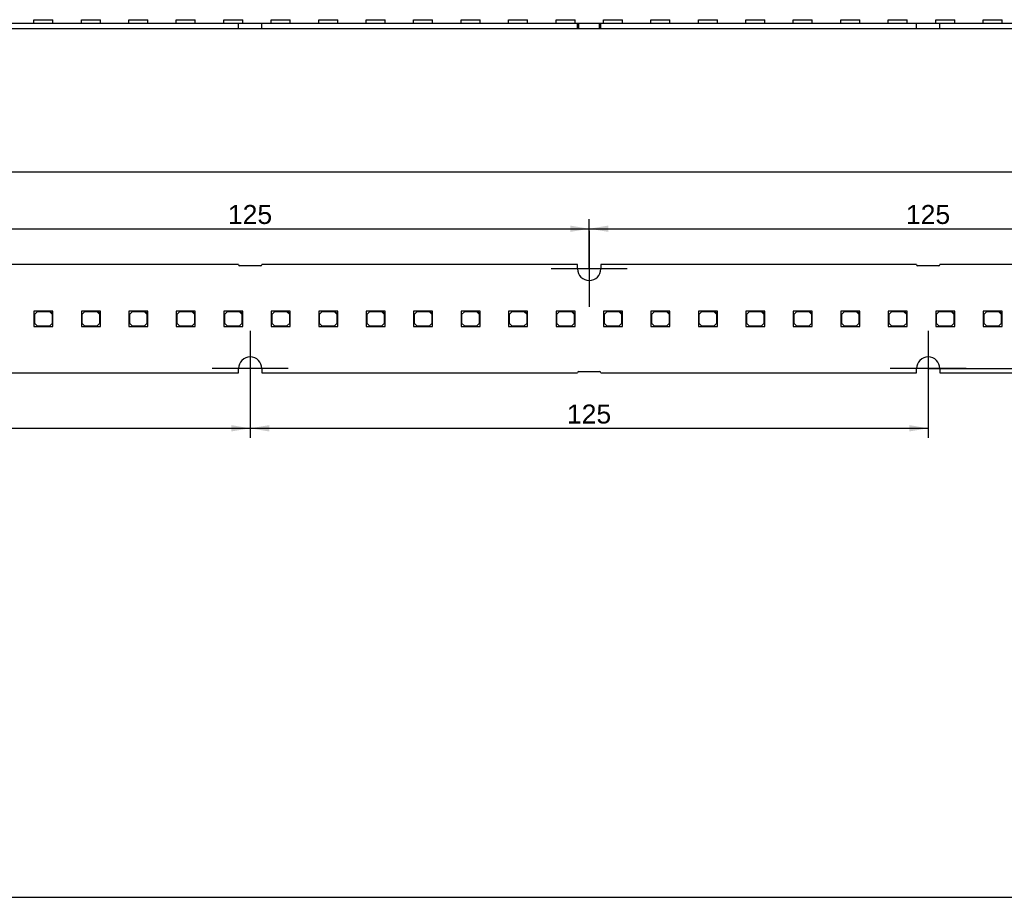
# Model space of a CAD drawing. Header units: millimetres. Extents: x 7 to 819, y 6 to 587.
# Tile 15 of 18: x 455 to 637, y 15 to 176. Entities that reach past the tile are written whole.
import ezdxf
from ezdxf.enums import TextEntityAlignment as Align
from ezdxf.lldxf.tags import DXFTag

# ---------------------------------------------------------------- set-up
doc = ezdxf.new("R2010")
doc.units = ezdxf.units.MM
doc.layers.add('Default', color=7, linetype='Continuous')
doc.layers.add('LINLED_560X20MM_', color=7, linetype='Continuous')
doc.styles.add('SEACAD_Arial', font='arial.ttf')
tags = doc.linetypes.add('CENTER2', pattern=[28.575, 19.05, -3.175, 3.175, -3.175]).pattern_tags.tags
tags[10:11] = [DXFTag(74, 4), DXFTag(75, 0), DXFTag(340, '0'), DXFTag(46, 0.0), DXFTag(50, 0.0), DXFTag(44, 0.0), DXFTag(45, 0.0)]
tags[8:9] = [DXFTag(74, 4), DXFTag(75, 0), DXFTag(340, '0'), DXFTag(46, 0.0), DXFTag(50, 0.0), DXFTag(44, 0.0), DXFTag(45, 0.0)]
tags[6:7] = [DXFTag(74, 4), DXFTag(75, 0), DXFTag(340, '0'), DXFTag(46, 0.0), DXFTag(50, 0.0), DXFTag(44, 0.0), DXFTag(45, 0.0)]
tags[4:5] = [DXFTag(74, 4), DXFTag(75, 0), DXFTag(340, '0'), DXFTag(46, 0.0), DXFTag(50, 0.0), DXFTag(44, 0.0), DXFTag(45, 0.0)]
doc.dimstyles.new('ISO', dxfattribs={"dimtxt": 3.5, "dimasz": 3.5, "dimexe": 1.75, "dimexo": 0, "dimgap": 0.875, "dimtad": 1, "dimtxsty": 'SEACAD_Arial', "dimblk1": '_SE_FILLED', "dimblk2": '_SE_FILLED', "dimsah": 1, "dimcen": 1.75, "dimadec": 0, "dimazin": 0, "dimtfac": 0.5, "dimtdec": 3, "dimtmove": 0, "dimatfit": 3, "dimfxl": 1, "dimarcsym": 0})

# ---------------------------------------------------------------- blocks, each defined once
blk = doc.blocks.new('SEANNOT_GROUP6')
at = {"layer": 'Default', "color": 7, "linetype": 'CENTER2'}
for p, q in [((497.65, 119.15), (497.65, 105.15)), ((504.65, 112.15), (490.65, 112.15))]:
    blk.add_line(p, q, dxfattribs=at)
blk = doc.blocks.new('SEANNOT_GROUP7')
at = {"layer": 'Default', "color": 7, "linetype": 'CENTER2'}
for p, q in [((560.15, 137.55), (560.15, 123.55)), ((567.15, 130.55), (553.15, 130.55))]:
    blk.add_line(p, q, dxfattribs=at)
blk = doc.blocks.new('SEANNOT_GROUP8')
at = {"layer": 'Default', "color": 7, "linetype": 'CENTER2'}
for p, q in [((622.65, 119.15), (622.65, 105.15)), ((629.65, 112.15), (615.65, 112.15))]:
    blk.add_line(p, q, dxfattribs=at)
blk = doc.blocks.new('SE')
at = {"layer": 'LINLED_560X20MM_', "color": 7, "linetype": 'Continuous'}
for p, q in [((457.78, 176.5), (461.28, 176.5)), ((457.78, 175.85), (457.78, 176.5)), ((461.28, 175.85), (461.28, 176.5)), ((466.53, 176.5), (470.03, 176.5)), ((466.53, 175.85), (466.53, 176.5)), ((470.03, 175.85), (470.03, 176.5)), ((475.28, 176.5), (478.78, 176.5)), ((475.28, 175.85), (475.28, 176.5)), ((478.78, 175.85), (478.78, 176.5)), ((484.03, 176.5), (487.53, 176.5)), ((484.03, 175.85), (484.03, 176.5)), ((487.53, 175.85), (487.53, 176.5)), ((492.78, 176.5), (496.28, 176.5)), ((492.78, 175.85), (492.78, 176.5)), ((496.28, 175.85), (496.28, 176.5)), ((501.53, 176.5), (505.03, 176.5)), ((501.53, 175.85), (501.53, 176.5)), ((505.03, 175.85), (505.03, 176.5)), ((510.28, 176.5), (513.78, 176.5)), ((510.28, 175.85), (510.28, 176.5)), ((513.78, 175.85), (513.78, 176.5)), ((519.03, 176.5), (522.53, 176.5)), ((519.03, 175.85), (519.03, 176.5)), ((522.53, 175.85), (522.53, 176.5)), ((527.78, 176.5), (531.28, 176.5)), ((527.78, 175.85), (527.78, 176.5)), ((531.28, 175.85), (531.28, 176.5)), ((536.53, 176.5), (540.03, 176.5)), ((536.53, 175.85), (536.53, 176.5)), ((540.03, 175.85), (540.03, 176.5)), ((545.28, 176.5), (548.78, 176.5)), ((545.28, 175.85), (545.28, 176.5)), ((548.78, 175.85), (548.78, 176.5)), ((554.03, 176.5), (557.53, 176.5)), ((554.03, 175.85), (554.03, 176.5)), ((557.53, 175.85), (557.53, 176.5)), ((562.78, 176.5), (566.28, 176.5)), ((562.78, 175.85), (562.78, 176.5)), ((566.28, 175.85), (566.28, 176.5)), ((571.53, 176.5), (575.03, 176.5)), ((571.53, 175.85), (571.53, 176.5)), ((575.03, 175.85), (575.03, 176.5)), ((580.28, 176.5), (583.78, 176.5)), ((580.28, 175.85), (580.28, 176.5)), ((583.78, 175.85), (583.78, 176.5)), ((589.03, 176.5), (592.53, 176.5)), ((589.03, 175.85), (589.03, 176.5)), ((592.53, 175.85), (592.53, 176.5)), ((597.78, 176.5), (601.28, 176.5)), ((597.78, 175.85), (597.78, 176.5)), ((601.28, 175.85), (601.28, 176.5)), ((606.53, 176.5), (610.03, 176.5)), ((606.53, 175.85), (606.53, 176.5)), ((610.03, 175.85), (610.03, 176.5)), ((615.28, 176.5), (618.78, 176.5)), ((615.28, 175.85), (615.28, 176.5)), ((618.78, 175.85), (618.78, 176.5)), ((624.03, 176.5), (627.53, 176.5)), ((624.03, 175.85), (624.03, 176.5)), ((627.53, 175.85), (627.53, 176.5)), ((632.78, 176.5), (636.28, 176.5)), ((632.78, 175.85), (632.78, 176.5)), ((636.28, 175.85), (636.28, 176.5)), ((437.3, 175.85), (495.5, 175.85)), ((437.3, 174.85), (495.5, 174.85)), ((495.5, 174.85), (495.5, 175.85)), ((495.5, 175.85), (499.8, 175.85)), ((495.5, 174.85), (499.8, 174.85)), ((499.8, 174.85), (499.8, 175.85)), ((499.8, 175.85), (558, 175.85)), ((499.8, 174.85), (558, 174.85)), ((558, 174.85), (558, 175.85)), ((558, 175.85), (558.25, 175.85)), ((558, 174.85), (558.25, 174.85)), ((558.25, 174.85), (558.25, 175.85)), ((558.25, 175.85), (562.05, 175.85)), ((558.25, 174.85), (562.05, 174.85)), ((562.05, 174.85), (562.05, 175.85)), ((562.05, 175.85), (562.3, 175.85)), ((562.05, 174.85), (562.3, 174.85)), ((562.3, 174.85), (562.3, 175.85)), ((562.3, 175.85), (620.5, 175.85)), ((562.3, 174.85), (620.5, 174.85)), ((620.5, 174.85), (620.5, 175.85)), ((620.5, 175.85), (624.8, 175.85)), ((620.5, 174.85), (624.8, 174.85)), ((624.8, 174.85), (624.8, 175.85)), ((624.8, 175.85), (683, 175.85)), ((624.8, 174.85), (683, 174.85))]:
    blk.add_line(p, q, dxfattribs=at)
blk = doc.blocks.new('SE1')
at = {"layer": 'LINLED_560X20MM_', "color": 7, "linetype": 'Continuous'}
for p, q in [((495.5, 131.35), (437.3, 131.35)), ((499.55, 131.1), (495.75, 131.1)), ((558, 131.35), (499.8, 131.35)), ((558, 130.55), (558, 131.35)), ((620.5, 131.35), (562.3, 131.35)), ((562.3, 131.35), (562.3, 130.55)), ((624.55, 131.1), (620.75, 131.1)), ((683, 131.35), (624.8, 131.35)), ((460.78, 122.75), (457.78, 122.75)), ((457.78, 122.75), (457.78, 119.95)), ((458.38, 122.65), (457.88, 122.15)), ((457.88, 122.15), (457.88, 120.55)), ((460.68, 122.65), (458.38, 122.65)), ((461.18, 122.15), (460.68, 122.65)), ((461.28, 122.75), (460.78, 122.75)), ((460.78, 122.75), (461.28, 122.25)), ((461.18, 120.55), (461.18, 122.15)), ((461.28, 122.25), (461.28, 122.75)), ((461.28, 119.95), (461.28, 122.25)), ((469.53, 122.75), (466.53, 122.75)), ((466.53, 122.75), (466.53, 119.95)), ((467.13, 122.65), (466.63, 122.15)), ((466.63, 122.15), (466.63, 120.55)), ((469.43, 122.65), (467.13, 122.65)), ((469.93, 122.15), (469.43, 122.65)), ((470.03, 122.75), (469.53, 122.75)), ((469.53, 122.75), (470.03, 122.25)), ((469.93, 120.55), (469.93, 122.15)), ((470.03, 122.25), (470.03, 122.75)), ((470.03, 119.95), (470.03, 122.25)), ((478.28, 122.75), (475.28, 122.75)), ((475.28, 122.75), (475.28, 119.95)), ((475.88, 122.65), (475.38, 122.15)), ((475.38, 122.15), (475.38, 120.55)), ((478.18, 122.65), (475.88, 122.65)), ((478.68, 122.15), (478.18, 122.65)), ((478.78, 122.75), (478.28, 122.75)), ((478.28, 122.75), (478.78, 122.25)), ((478.68, 120.55), (478.68, 122.15)), ((478.78, 122.25), (478.78, 122.75)), ((478.78, 119.95), (478.78, 122.25)), ((487.03, 122.75), (484.03, 122.75)), ((484.03, 122.75), (484.03, 119.95)), ((484.63, 122.65), (484.13, 122.15)), ((484.13, 122.15), (484.13, 120.55)), ((486.93, 122.65), (484.63, 122.65)), ((487.43, 122.15), (486.93, 122.65)), ((487.53, 122.75), (487.03, 122.75)), ((487.03, 122.75), (487.53, 122.25)), ((487.43, 120.55), (487.43, 122.15)), ((487.53, 122.25), (487.53, 122.75)), ((487.53, 119.95), (487.53, 122.25)), ((495.78, 122.75), (492.78, 122.75)), ((492.78, 122.75), (492.78, 119.95)), ((493.38, 122.65), (492.88, 122.15)), ((492.88, 122.15), (492.88, 120.55)), ((495.68, 122.65), (493.38, 122.65)), ((496.18, 122.15), (495.68, 122.65)), ((496.28, 122.75), (495.78, 122.75)), ((495.78, 122.75), (496.28, 122.25)), ((496.18, 120.55), (496.18, 122.15)), ((496.28, 122.25), (496.28, 122.75)), ((496.28, 119.95), (496.28, 122.25)), ((504.53, 122.75), (501.53, 122.75)), ((501.53, 122.75), (501.53, 119.95)), ((502.13, 122.65), (501.63, 122.15)), ((501.63, 122.15), (501.63, 120.55)), ((504.43, 122.65), (502.13, 122.65)), ((504.93, 122.15), (504.43, 122.65)), ((505.03, 122.75), (504.53, 122.75)), ((504.53, 122.75), (505.03, 122.25)), ((504.93, 120.55), (504.93, 122.15)), ((505.03, 122.25), (505.03, 122.75)), ((505.03, 119.95), (505.03, 122.25)), ((513.28, 122.75), (510.28, 122.75)), ((510.28, 122.75), (510.28, 119.95)), ((510.88, 122.65), (510.38, 122.15)), ((510.38, 122.15), (510.38, 120.55)), ((513.18, 122.65), (510.88, 122.65)), ((513.68, 122.15), (513.18, 122.65)), ((513.78, 122.75), (513.28, 122.75)), ((513.28, 122.75), (513.78, 122.25)), ((513.68, 120.55), (513.68, 122.15)), ((513.78, 122.25), (513.78, 122.75)), ((513.78, 119.95), (513.78, 122.25)), ((522.03, 122.75), (519.03, 122.75)), ((519.03, 122.75), (519.03, 119.95)), ((519.63, 122.65), (519.13, 122.15)), ((519.13, 122.15), (519.13, 120.55)), ((521.93, 122.65), (519.63, 122.65)), ((522.43, 122.15), (521.93, 122.65)), ((522.53, 122.75), (522.03, 122.75)), ((522.03, 122.75), (522.53, 122.25)), ((522.43, 120.55), (522.43, 122.15)), ((522.53, 122.25), (522.53, 122.75)), ((522.53, 119.95), (522.53, 122.25)), ((530.78, 122.75), (527.78, 122.75)), ((527.78, 122.75), (527.78, 119.95)), ((528.38, 122.65), (527.88, 122.15)), ((527.88, 122.15), (527.88, 120.55)), ((530.68, 122.65), (528.38, 122.65)), ((531.18, 122.15), (530.68, 122.65)), ((531.28, 122.75), (530.78, 122.75)), ((530.78, 122.75), (531.28, 122.25)), ((531.18, 120.55), (531.18, 122.15)), ((531.28, 122.25), (531.28, 122.75)), ((531.28, 119.95), (531.28, 122.25)), ((539.53, 122.75), (536.53, 122.75)), ((536.53, 122.75), (536.53, 119.95)), ((537.13, 122.65), (536.63, 122.15)), ((536.63, 122.15), (536.63, 120.55)), ((539.43, 122.65), (537.13, 122.65)), ((539.93, 122.15), (539.43, 122.65)), ((540.03, 122.75), (539.53, 122.75)), ((539.53, 122.75), (540.03, 122.25)), ((539.93, 120.55), (539.93, 122.15)), ((540.03, 122.25), (540.03, 122.75)), ((540.03, 119.95), (540.03, 122.25)), ((548.28, 122.75), (545.28, 122.75)), ((545.28, 122.75), (545.28, 119.95)), ((545.88, 122.65), (545.38, 122.15)), ((545.38, 122.15), (545.38, 120.55)), ((548.18, 122.65), (545.88, 122.65)), ((548.68, 122.15), (548.18, 122.65)), ((548.78, 122.75), (548.28, 122.75)), ((548.28, 122.75), (548.78, 122.25)), ((548.68, 120.55), (548.68, 122.15)), ((548.78, 122.25), (548.78, 122.75)), ((548.78, 119.95), (548.78, 122.25)), ((557.03, 122.75), (554.03, 122.75)), ((554.03, 122.75), (554.03, 119.95)), ((554.63, 122.65), (554.13, 122.15)), ((554.13, 122.15), (554.13, 120.55)), ((556.93, 122.65), (554.63, 122.65)), ((557.43, 122.15), (556.93, 122.65)), ((557.53, 122.75), (557.03, 122.75)), ((557.03, 122.75), (557.53, 122.25)), ((557.43, 120.55), (557.43, 122.15)), ((557.53, 122.25), (557.53, 122.75)), ((557.53, 119.95), (557.53, 122.25)), ((565.78, 122.75), (562.78, 122.75)), ((562.78, 122.75), (562.78, 119.95)), ((563.38, 122.65), (562.88, 122.15)), ((562.88, 122.15), (562.88, 120.55)), ((565.68, 122.65), (563.38, 122.65)), ((566.18, 122.15), (565.68, 122.65)), ((566.28, 122.75), (565.78, 122.75)), ((565.78, 122.75), (566.28, 122.25)), ((566.18, 120.55), (566.18, 122.15)), ((566.28, 122.25), (566.28, 122.75)), ((566.28, 119.95), (566.28, 122.25)), ((574.53, 122.75), (571.53, 122.75)), ((571.53, 122.75), (571.53, 119.95)), ((572.13, 122.65), (571.63, 122.15)), ((571.63, 122.15), (571.63, 120.55)), ((574.43, 122.65), (572.13, 122.65)), ((574.93, 122.15), (574.43, 122.65)), ((575.03, 122.75), (574.53, 122.75)), ((574.53, 122.75), (575.03, 122.25)), ((574.93, 120.55), (574.93, 122.15)), ((575.03, 122.25), (575.03, 122.75)), ((575.03, 119.95), (575.03, 122.25)), ((583.28, 122.75), (580.28, 122.75)), ((580.28, 122.75), (580.28, 119.95)), ((580.88, 122.65), (580.38, 122.15)), ((580.38, 122.15), (580.38, 120.55)), ((583.18, 122.65), (580.88, 122.65)), ((583.68, 122.15), (583.18, 122.65)), ((583.78, 122.75), (583.28, 122.75)), ((583.28, 122.75), (583.78, 122.25)), ((583.68, 120.55), (583.68, 122.15)), ((583.78, 122.25), (583.78, 122.75)), ((583.78, 119.95), (583.78, 122.25)), ((592.03, 122.75), (589.03, 122.75)), ((589.03, 122.75), (589.03, 119.95)), ((589.63, 122.65), (589.13, 122.15)), ((589.13, 122.15), (589.13, 120.55)), ((591.93, 122.65), (589.63, 122.65)), ((592.43, 122.15), (591.93, 122.65)), ((592.53, 122.75), (592.03, 122.75)), ((592.03, 122.75), (592.53, 122.25)), ((592.43, 120.55), (592.43, 122.15)), ((592.53, 122.25), (592.53, 122.75)), ((592.53, 119.95), (592.53, 122.25)), ((600.78, 122.75), (597.78, 122.75)), ((597.78, 122.75), (597.78, 119.95)), ((598.38, 122.65), (597.88, 122.15)), ((597.88, 122.15), (597.88, 120.55)), ((600.68, 122.65), (598.38, 122.65)), ((601.18, 122.15), (600.68, 122.65)), ((601.28, 122.75), (600.78, 122.75)), ((600.78, 122.75), (601.28, 122.25)), ((601.18, 120.55), (601.18, 122.15)), ((601.28, 122.25), (601.28, 122.75)), ((601.28, 119.95), (601.28, 122.25)), ((609.53, 122.75), (606.53, 122.75)), ((606.53, 122.75), (606.53, 119.95)), ((607.13, 122.65), (606.63, 122.15)), ((606.63, 122.15), (606.63, 120.55)), ((609.43, 122.65), (607.13, 122.65)), ((609.93, 122.15), (609.43, 122.65)), ((610.03, 122.75), (609.53, 122.75)), ((609.53, 122.75), (610.03, 122.25)), ((609.93, 120.55), (609.93, 122.15)), ((610.03, 122.25), (610.03, 122.75)), ((610.03, 119.95), (610.03, 122.25)), ((618.28, 122.75), (615.28, 122.75)), ((615.28, 122.75), (615.28, 119.95)), ((615.88, 122.65), (615.38, 122.15)), ((615.38, 122.15), (615.38, 120.55)), ((618.18, 122.65), (615.88, 122.65)), ((618.68, 122.15), (618.18, 122.65)), ((618.78, 122.75), (618.28, 122.75)), ((618.28, 122.75), (618.78, 122.25)), ((618.68, 120.55), (618.68, 122.15)), ((618.78, 122.25), (618.78, 122.75)), ((618.78, 119.95), (618.78, 122.25)), ((627.03, 122.75), (624.03, 122.75)), ((624.03, 122.75), (624.03, 119.95)), ((624.63, 122.65), (624.13, 122.15)), ((624.13, 122.15), (624.13, 120.55)), ((626.93, 122.65), (624.63, 122.65)), ((627.43, 122.15), (626.93, 122.65)), ((627.53, 122.75), (627.03, 122.75)), ((627.03, 122.75), (627.53, 122.25)), ((627.43, 120.55), (627.43, 122.15)), ((627.53, 122.25), (627.53, 122.75)), ((627.53, 119.95), (627.53, 122.25)), ((635.78, 122.75), (632.78, 122.75)), ((632.78, 122.75), (632.78, 119.95)), ((633.38, 122.65), (632.88, 122.15)), ((632.88, 122.15), (632.88, 120.55)), ((635.68, 122.65), (633.38, 122.65)), ((636.18, 122.15), (635.68, 122.65)), ((636.28, 122.75), (635.78, 122.75)), ((635.78, 122.75), (636.28, 122.25)), ((636.18, 120.55), (636.18, 122.15)), ((636.28, 122.25), (636.28, 122.75)), ((636.28, 119.95), (636.28, 122.25)), ((457.78, 119.95), (461.28, 119.95)), ((457.88, 120.55), (458.38, 120.05)), ((458.38, 120.05), (460.68, 120.05)), ((460.68, 120.05), (461.18, 120.55)), ((466.53, 119.95), (470.03, 119.95)), ((466.63, 120.55), (467.13, 120.05)), ((467.13, 120.05), (469.43, 120.05)), ((469.43, 120.05), (469.93, 120.55)), ((475.28, 119.95), (478.78, 119.95)), ((475.38, 120.55), (475.88, 120.05)), ((475.88, 120.05), (478.18, 120.05)), ((478.18, 120.05), (478.68, 120.55)), ((484.03, 119.95), (487.53, 119.95)), ((484.13, 120.55), (484.63, 120.05)), ((484.63, 120.05), (486.93, 120.05)), ((486.93, 120.05), (487.43, 120.55)), ((492.78, 119.95), (496.28, 119.95)), ((492.88, 120.55), (493.38, 120.05)), ((493.38, 120.05), (495.68, 120.05)), ((495.68, 120.05), (496.18, 120.55)), ((501.53, 119.95), (505.03, 119.95)), ((501.63, 120.55), (502.13, 120.05)), ((502.13, 120.05), (504.43, 120.05)), ((504.43, 120.05), (504.93, 120.55)), ((510.28, 119.95), (513.78, 119.95)), ((510.38, 120.55), (510.88, 120.05)), ((510.88, 120.05), (513.18, 120.05)), ((513.18, 120.05), (513.68, 120.55)), ((519.03, 119.95), (522.53, 119.95)), ((519.13, 120.55), (519.63, 120.05)), ((519.63, 120.05), (521.93, 120.05)), ((521.93, 120.05), (522.43, 120.55)), ((527.78, 119.95), (531.28, 119.95)), ((527.88, 120.55), (528.38, 120.05)), ((528.38, 120.05), (530.68, 120.05)), ((530.68, 120.05), (531.18, 120.55)), ((536.53, 119.95), (540.03, 119.95)), ((536.63, 120.55), (537.13, 120.05)), ((537.13, 120.05), (539.43, 120.05)), ((539.43, 120.05), (539.93, 120.55)), ((545.28, 119.95), (548.78, 119.95)), ((545.38, 120.55), (545.88, 120.05)), ((545.88, 120.05), (548.18, 120.05)), ((548.18, 120.05), (548.68, 120.55)), ((554.03, 119.95), (557.53, 119.95)), ((554.13, 120.55), (554.63, 120.05)), ((554.63, 120.05), (556.93, 120.05)), ((556.93, 120.05), (557.43, 120.55)), ((562.78, 119.95), (566.28, 119.95)), ((562.88, 120.55), (563.38, 120.05)), ((563.38, 120.05), (565.68, 120.05)), ((565.68, 120.05), (566.18, 120.55)), ((571.53, 119.95), (575.03, 119.95)), ((571.63, 120.55), (572.13, 120.05)), ((572.13, 120.05), (574.43, 120.05)), ((574.43, 120.05), (574.93, 120.55)), ((580.28, 119.95), (583.78, 119.95)), ((580.38, 120.55), (580.88, 120.05)), ((580.88, 120.05), (583.18, 120.05)), ((583.18, 120.05), (583.68, 120.55)), ((589.03, 119.95), (592.53, 119.95)), ((589.13, 120.55), (589.63, 120.05)), ((589.63, 120.05), (591.93, 120.05)), ((591.93, 120.05), (592.43, 120.55)), ((597.78, 119.95), (601.28, 119.95)), ((597.88, 120.55), (598.38, 120.05)), ((598.38, 120.05), (600.68, 120.05)), ((600.68, 120.05), (601.18, 120.55)), ((606.53, 119.95), (610.03, 119.95)), ((606.63, 120.55), (607.13, 120.05)), ((607.13, 120.05), (609.43, 120.05)), ((609.43, 120.05), (609.93, 120.55)), ((615.28, 119.95), (618.78, 119.95)), ((615.38, 120.55), (615.88, 120.05)), ((615.88, 120.05), (618.18, 120.05)), ((618.18, 120.05), (618.68, 120.55)), ((624.03, 119.95), (627.53, 119.95)), ((624.13, 120.55), (624.63, 120.05)), ((624.63, 120.05), (626.93, 120.05)), ((626.93, 120.05), (627.43, 120.55)), ((632.78, 119.95), (636.28, 119.95)), ((632.88, 120.55), (633.38, 120.05)), ((633.38, 120.05), (635.68, 120.05)), ((635.68, 120.05), (636.18, 120.55)), ((437.3, 111.35), (495.5, 111.35)), ((495.5, 111.35), (495.5, 112.15)), ((499.8, 112.15), (499.8, 111.35)), ((499.8, 111.35), (558, 111.35)), ((558.25, 111.6), (562.05, 111.6)), ((562.3, 111.35), (620.5, 111.35)), ((620.5, 111.35), (620.5, 112.15)), ((624.8, 112.15), (624.8, 111.35)), ((624.8, 111.35), (683, 111.35))]:
    blk.add_line(p, q, dxfattribs=at)
for centre, radius, start, end in [((495.75, 131.35), 0.25, 180, 270), ((499.55, 131.35), 0.25, 270, 0), ((620.75, 131.35), 0.25, 180, 270), ((624.55, 131.35), 0.25, 270, 0), ((560.15, 130.55), 2.15, 180, 0), ((497.65, 112.15), 2.15, 0, 180), ((622.65, 112.15), 2.15, 0, 180), ((558.25, 111.35), 0.25, 90, 180), ((562.05, 111.35), 0.25, 0, 90)]:
    blk.add_arc(centre, radius, start, end, dxfattribs=at)
blk = doc.blocks.new('DMBLK1')
at = {"layer": 'Default', "linetype": 'Continuous'}
for points in [[(714.09, 127.05), (713.51, 130.55), (712.92, 127.05)], [(714.09, 115.65), (712.92, 115.65), (713.51, 112.15)]]:
    blk.add_hatch(color=7, dxfattribs=at).paths.add_polyline_path(points)
at = {"layer": 'Default', "color": 7, "linetype": 'Continuous'}
for p, q in [((685.15, 130.55), (715.26, 130.55)), ((713.51, 112.15), (713.51, 130.55)), ((622.65, 112.15), (715.26, 112.15))]:
    blk.add_line(p, q, dxfattribs=at)
at = {"layer": 'Default', "color": 7, "linetype": 'Continuous', "style": 'SEACAD_Arial'}
blk.add_text('18,4', height=3.5, rotation=90, dxfattribs=at).set_placement((709.13, 116.55), align=Align.TOP_LEFT)
blk = doc.blocks.new('_SE_FILLED')
at = {"color": 0}
blk.add_line((0, 0), (-1, 0), dxfattribs=at)
blk.add_solid([(0, 0), (-1, -0.1665), (-1, 0.1665), (0, 0)], dxfattribs=at)
blk = doc.blocks.new('DMBLK6')
at = {"layer": 'Default', "linetype": 'Continuous'}
for points in [[(346.15, 100.57), (346.15, 101.74), (342.65, 101.15)], [(494.15, 100.57), (497.65, 101.15), (494.15, 101.74)]]:
    blk.add_hatch(color=7, dxfattribs=at).paths.add_polyline_path(points)
at = {"layer": 'Default', "color": 7, "linetype": 'Continuous'}
for p, q in [((342.65, 112.15), (342.65, 99.4)), ((497.65, 112.15), (497.65, 99.4)), ((342.65, 101.15), (497.65, 101.15))]:
    blk.add_line(p, q, dxfattribs=at)
at = {"layer": 'Default', "color": 7, "linetype": 'Continuous', "style": 'SEACAD_Arial'}
blk.add_text('155', height=3.5, dxfattribs=at).set_placement((416.04, 105.53), align=Align.TOP_LEFT)
blk = doc.blocks.new('DMBLK7')
at = {"layer": 'Default', "linetype": 'Continuous'}
for points in [[(501.15, 100.57), (501.15, 101.74), (497.65, 101.15)], [(619.15, 100.57), (622.65, 101.15), (619.15, 101.74)]]:
    blk.add_hatch(color=7, dxfattribs=at).paths.add_polyline_path(points)
at = {"layer": 'Default', "color": 7, "linetype": 'Continuous'}
for p, q in [((497.65, 112.15), (497.65, 99.4)), ((622.65, 112.15), (622.65, 99.4)), ((497.65, 101.15), (622.65, 101.15))]:
    blk.add_line(p, q, dxfattribs=at)
at = {"layer": 'Default', "color": 7, "linetype": 'Continuous', "style": 'SEACAD_Arial'}
blk.add_text('125', height=3.5, dxfattribs=at).set_placement((556.04, 105.53), align=Align.TOP_LEFT)
blk = doc.blocks.new('DMBLK12')
at = {"layer": 'Default', "linetype": 'Continuous'}
for points in [[(438.65, 138.53), (435.15, 137.95), (438.65, 137.37)], [(556.65, 138.53), (556.65, 137.37), (560.15, 137.95)]]:
    blk.add_hatch(color=7, dxfattribs=at).paths.add_polyline_path(points)
at = {"layer": 'Default', "color": 7, "linetype": 'Continuous'}
for p, q in [((435.15, 130.55), (435.15, 139.7)), ((560.15, 130.55), (560.15, 139.7)), ((435.15, 137.95), (560.15, 137.95))]:
    blk.add_line(p, q, dxfattribs=at)
at = {"layer": 'Default', "color": 7, "linetype": 'Continuous', "style": 'SEACAD_Arial'}
blk.add_text('125', height=3.5, dxfattribs=at).set_placement((493.54, 142.33), align=Align.TOP_LEFT)
blk = doc.blocks.new('DMBLK13')
at = {"layer": 'Default', "linetype": 'Continuous'}
for points in [[(563.65, 138.53), (560.15, 137.95), (563.65, 137.37)], [(681.65, 138.53), (681.65, 137.37), (685.15, 137.95)]]:
    blk.add_hatch(color=7, dxfattribs=at).paths.add_polyline_path(points)
at = {"layer": 'Default', "color": 7, "linetype": 'Continuous'}
for p, q in [((560.15, 130.55), (560.15, 139.7)), ((685.15, 130.55), (685.15, 139.7)), ((560.15, 137.95), (685.15, 137.95))]:
    blk.add_line(p, q, dxfattribs=at)
at = {"layer": 'Default', "color": 7, "linetype": 'Continuous', "style": 'SEACAD_Arial'}
blk.add_text('125', height=3.5, dxfattribs=at).set_placement((618.54, 142.33), align=Align.TOP_LEFT)
blk = doc.blocks.new('DMBLK15')
at = {"layer": 'Default', "linetype": 'Continuous'}
for points in [[(143.85, 149.03), (140.35, 148.45), (143.85, 147.87)], [(696.45, 149.03), (696.45, 147.87), (699.95, 148.45)]]:
    blk.add_hatch(color=7, dxfattribs=at).paths.add_polyline_path(points)
at = {"layer": 'Default', "color": 7, "linetype": 'Continuous'}
for p, q in [((140.35, 124.85), (140.35, 150.2)), ((699.95, 124.85), (699.95, 150.2)), ((140.35, 148.45), (699.95, 148.45))]:
    blk.add_line(p, q, dxfattribs=at)
at = {"layer": 'Default', "color": 7, "linetype": 'Continuous', "style": 'SEACAD_Arial'}
blk.add_text('559,6', height=3.5, dxfattribs=at).set_placement((413.99, 152.83), align=Align.TOP_LEFT)

msp = doc.modelspace()

# ---------------------------------------------------------------- linework, layer by layer
at = {"layer": 'Default', "color": 7, "linetype": 'Continuous'}
msp.add_line((6.708, 14.67), (819.1, 14.67), dxfattribs=at)

# ---------------------------------------------------------------- block references
at = {"layer": 'Default'}
for name in ['SE', 'SEANNOT_GROUP7', 'SE1', 'SEANNOT_GROUP6', 'SEANNOT_GROUP8']:
    msp.add_blockref(name, (0, 0), dxfattribs=at)

# ---------------------------------------------------------------- dimensions: what is measured, and where the dimension line sits
at = {"layer": 'Default', "color": 7, "linetype": 'Continuous'}
for base, p1, p2, angle, picture, middle, dimtype in [((140.352, 148.451), (140.352, 117.846), (699.952, 117.846), 0, 'DMBLK15', (420.152, 148.451), 161), ((435.152, 137.951), (435.152, 130.546), (560.152, 130.546), 0, 'DMBLK12', (497.652, 137.951), 161), ((560.152, 137.951), (560.152, 130.546), (685.152, 130.546), 0, 'DMBLK13', (622.652, 137.951), 161), ((713.506, 130.546), (622.652, 112.146), (685.152, 130.546), 90, 'DMBLK1', (713.506, 121.346), 160), ((342.652, 101.153), (342.652, 112.146), (497.652, 112.146), 0, 'DMBLK6', (420.152, 101.153), 161), ((497.652, 101.153), (497.652, 112.146), (622.652, 112.146), 0, 'DMBLK7', (560.152, 101.153), 161)]:
    dim = msp.add_linear_dim(base=base, p1=p1, p2=p2, angle=angle, text='\\A1;<>', dimstyle='ISO', dxfattribs=at)
    dim.commit()
    dim.dimension.update_dxf_attribs({"geometry": picture, "text_midpoint": middle, "dimtype": dimtype})

doc.saveas('drawing.dxf')
